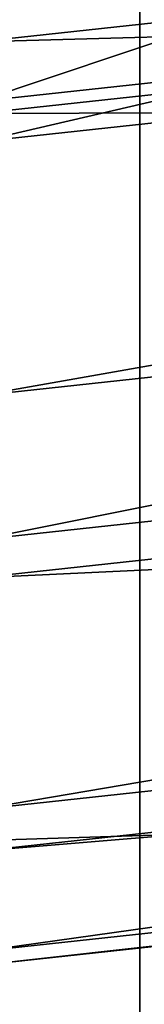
# Model space of a CAD drawing. Header units: millimetres. Extents: x -4.88 to 4.89, y -4.29 to 5.48.
# Tile 160 of 256: x 0.00363 to 0.0066, y -0.59804 to -0.5745. Entities that reach past the tile are written whole.
import ezdxf

# ---------------------------------------------------------------- set-up
doc = ezdxf.new("R2010")
doc.units = ezdxf.units.MM
doc.layers.get('0').update_dxf_attribs({"true_color": 0x5890e1})

msp = doc.modelspace()

# ---------------------------------------------------------------- meshes
at = {"color": 206, "true_color": 0x6c0888}
mesh = msp.add_polyface(dxfattribs=at)
corners = [(-4.61817455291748, 0.5942677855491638, 63.11192321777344), (-0.3076751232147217, 0.5942677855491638, 63.11192321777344), (-0.3070552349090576, 0.5745411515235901, 63.11192321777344), (-0.3076751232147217, 0.5942676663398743, 63.64631652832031), (-0.3070552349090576, 0.5745410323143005, 63.64631652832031), (-4.492310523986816, 0.3112271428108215, 63.62292098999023), (-4.609048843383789, 0.3038826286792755, 63.11192321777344), (-0.3051979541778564, 0.5548924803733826, 63.11192321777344), (-0.3051979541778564, 0.554892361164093, 63.64631652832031), (-4.46566104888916, 0.02930366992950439, 63.62292098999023), (-4.581707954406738, 0.01464360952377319, 63.11192321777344), (-0.3021106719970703, 0.5353990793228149, 63.11192321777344), (-0.3021106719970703, 0.5353990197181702, 63.64631652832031), (-4.421361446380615, -0.2503901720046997, 63.62292098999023), (-4.536259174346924, -0.2723079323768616, 63.11192321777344), (-0.2978050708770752, 0.5161380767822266, 63.11192321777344), (-0.2978050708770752, 0.5161380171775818, 63.64631652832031), (-4.359587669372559, -0.5267506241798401, 63.62292098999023), (-4.472882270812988, -0.5558395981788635, 63.11192321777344), (-0.2922987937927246, 0.4971854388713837, 63.11192321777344), (-0.2922987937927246, 0.4971853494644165, 63.64631652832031), (-4.280582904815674, -0.7986868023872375, 63.62292098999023), (-0.2856135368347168, 0.4786157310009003, 63.64631652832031), (-0.2856135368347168, 0.4786158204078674, 63.11192321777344), (-0.2777750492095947, 0.4605026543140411, 63.64631652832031), (-0.2777755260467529, 0.4605027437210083, 63.11192321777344), (-0.268815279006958, 0.4429174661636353, 63.64631652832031), (-0.268815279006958, 0.44291752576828, 63.11192321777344), (-0.2587685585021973, 0.4259296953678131, 63.64631652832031), (-0.2587685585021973, 0.4259297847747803, 63.11192321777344), (-0.2476754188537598, 0.4096059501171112, 63.64631652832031), (-0.2476754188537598, 0.4096060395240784, 63.11192321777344), (-0.2355785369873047, 0.394011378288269, 63.64631652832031), (-0.2355785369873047, 0.3940114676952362, 63.11192321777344), (-0.2225267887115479, 0.3792068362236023, 63.64631652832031), (-0.2225267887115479, 0.3792069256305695, 63.11192321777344), (-0.2085716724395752, 0.3652509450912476, 63.64631652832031), (-0.2085716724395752, 0.3652510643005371, 63.11192321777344), (-0.1937670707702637, 0.3521991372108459, 63.64631652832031), (-0.1937670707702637, 0.3521992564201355, 63.11192321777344), (-0.1781723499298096, 0.3401025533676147, 63.64631271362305), (-0.1781723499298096, 0.3401026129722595, 63.11192321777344), (-0.161848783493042, 0.3290092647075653, 63.64631652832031), (-0.161848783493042, 0.3290091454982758, 63.11192321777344), (-0.1448607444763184, 0.3189625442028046, 63.64631652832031), (-0.1448607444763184, 0.318962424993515, 63.11192321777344), (-0.1272754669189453, 0.310002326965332, 63.64631652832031), (-0.1272754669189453, 0.3100021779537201, 63.11192321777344), (-0.1091625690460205, 0.3021639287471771, 63.64631652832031), (-0.1091625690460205, 0.3021638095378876, 63.11192321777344), (-0.09059309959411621, 0.295478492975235, 63.64631652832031), (-0.09059309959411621, 0.2954785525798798, 63.11192321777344), (-0.0716402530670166, 0.2899720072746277, 63.64631652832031), (-0.0716402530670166, 0.2899720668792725, 63.11192321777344), (-0.05237913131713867, 0.2856671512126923, 63.64631652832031), (-0.05237936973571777, 0.285667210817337, 63.11192321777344), (-0.03288602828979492, 0.2825792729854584, 63.64631652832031), (-0.03288602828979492, 0.2825789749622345, 63.11192321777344), (-0.01323723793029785, 0.2807220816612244, 63.64631652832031), (-0.01323723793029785, 0.2807217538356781, 63.11192321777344), (0.006489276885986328, 0.2801022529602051, 63.64631652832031), (0.006489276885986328, 0.2801019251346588, 63.11192321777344)]
mesh.append_faces([[corners[k] for k in face] for face in [(1, 4, 2), (3, 5, 4), (2, 8, 7), (4, 9, 8), (7, 12, 11), (8, 13, 12), (11, 16, 15), (12, 17, 16), (15, 20, 19), (16, 21, 20), (19, 22, 23), (23, 24, 25), (25, 26, 27), (27, 28, 29), (29, 30, 31), (31, 32, 33), (33, 34, 35), (35, 36, 37), (37, 38, 39), (39, 40, 41), (41, 42, 43), (43, 44, 45), (45, 46, 47), (47, 48, 49), (49, 50, 51), (51, 52, 53), (53, 54, 55), (55, 56, 57), (57, 58, 59), (59, 60, 61)]], dxfattribs={"vtx0": -1, "color": 206})
mesh.append_faces([[corners[k] for k in face] for face in [(0, 1, 2), (1, 3, 4), (6, 2, 7), (2, 4, 8), (10, 7, 11), (7, 8, 12), (14, 11, 15), (11, 12, 16), (18, 15, 19), (15, 16, 20), (19, 20, 22), (23, 22, 24), (25, 24, 26), (27, 26, 28), (29, 28, 30), (31, 30, 32), (33, 32, 34), (35, 34, 36), (37, 36, 38), (39, 38, 40), (41, 40, 42), (43, 42, 44), (45, 44, 46), (47, 46, 48), (49, 48, 50), (51, 50, 52), (53, 52, 54), (55, 54, 56), (57, 56, 58), (59, 58, 60)]], dxfattribs={"vtx2": -1, "color": 206})
mesh = msp.add_polyface(dxfattribs=at)
corners = [(0.00648951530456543, -4.030397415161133, 63.11192321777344), (0.006489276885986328, 0.2801019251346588, 63.11192321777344), (0.02621603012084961, 0.2807217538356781, 63.11192321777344), (0.006489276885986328, 0.2801022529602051, 63.64631652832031), (0.02621603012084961, 0.2807220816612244, 63.64631652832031), (0.2895300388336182, -3.90453314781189, 63.62292098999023), (0.2968742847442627, -4.0212721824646, 63.11192321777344), (0.04586458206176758, 0.2825793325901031, 63.11192321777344), (0.04586482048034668, 0.2825796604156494, 63.64631652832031), (0.5714540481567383, -3.877883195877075, 63.62292098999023), (0.5861139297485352, -3.993930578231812, 63.11192321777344), (0.06535840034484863, 0.2856664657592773, 63.11192321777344), (0.06535840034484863, 0.2856667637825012, 63.64631652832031), (0.8511476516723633, -3.833584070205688, 63.62292098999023), (0.8730654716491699, -3.948482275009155, 63.11192321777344), (0.08461928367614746, 0.2899720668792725, 63.11192321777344), (0.08461928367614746, 0.2899720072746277, 63.64631652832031), (1.127508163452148, -3.77181077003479, 63.62292098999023), (1.156597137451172, -3.88510537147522, 63.11192321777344), (0.103571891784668, 0.2954781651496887, 63.11192321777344), (0.1035721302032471, 0.2954782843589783, 63.64631652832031), (0.1221413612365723, 0.3021639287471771, 63.64631652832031), (0.1221413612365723, 0.3021638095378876, 63.11192321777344), (0.1402542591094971, 0.3100021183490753, 63.64631652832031), (0.1402542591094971, 0.3100019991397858, 63.11192321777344), (0.1578400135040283, 0.3189620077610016, 63.64631652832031), (0.1578395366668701, 0.3189618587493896, 63.11192321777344), (0.174828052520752, 0.3290086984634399, 63.64631652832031), (0.174828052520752, 0.3290085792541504, 63.11192321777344), (0.1911506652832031, 0.3401019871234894, 63.64631271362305), (0.1911506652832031, 0.3401018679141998, 63.11192321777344), (0.2067456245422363, 0.352198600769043, 63.64631652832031), (0.2067456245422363, 0.3521984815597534, 63.11192321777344), (0.2215499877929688, 0.3652504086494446, 63.64631652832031), (0.2215499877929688, 0.365250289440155, 63.11192321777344), (0.2355067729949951, 0.3792060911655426, 63.64631652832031), (0.2355062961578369, 0.3792060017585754, 63.11192321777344), (0.248558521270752, 0.3940104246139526, 63.64631652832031), (0.2485580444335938, 0.3940103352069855, 63.11192321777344), (0.2606544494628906, 0.4096050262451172, 63.64631652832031), (0.2606544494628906, 0.4096049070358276, 63.11192321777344), (0.2717475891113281, 0.4259287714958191, 63.64631652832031), (0.2717475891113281, 0.4259286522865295, 63.11192321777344), (0.2817950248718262, 0.4429164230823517, 63.64631652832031), (0.2817947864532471, 0.4429164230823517, 63.11192321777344), (0.290755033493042, 0.4605017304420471, 63.64631652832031), (0.290755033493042, 0.4605016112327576, 63.11192321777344), (0.298593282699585, 0.4786148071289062, 63.64631652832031), (0.298593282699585, 0.4786147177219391, 63.11192321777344), (0.3052785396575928, 0.4971842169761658, 63.64631652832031), (0.3052785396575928, 0.4971841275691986, 63.11192321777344), (0.3107848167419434, 0.5161370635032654, 63.64631652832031), (0.3107848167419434, 0.5161369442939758, 63.11192321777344), (0.3150908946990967, 0.535398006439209, 63.64631652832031), (0.3150908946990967, 0.5353979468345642, 63.11192321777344), (0.3181779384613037, 0.5548912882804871, 63.64631652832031), (0.3181779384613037, 0.5548911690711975, 63.11192321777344), (0.3200352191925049, 0.5745400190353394, 63.64631652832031), (0.3200352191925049, 0.5745398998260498, 63.11192321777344), (0.3206551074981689, 0.5942666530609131, 63.64631652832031), (0.3206551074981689, 0.5942665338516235, 63.11192321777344)]
mesh.append_faces([[corners[k] for k in face] for face in [(1, 4, 2), (3, 5, 4), (2, 8, 7), (4, 9, 8), (7, 12, 11), (8, 13, 12), (11, 16, 15), (12, 17, 16), (15, 20, 19), (19, 21, 22), (22, 23, 24), (24, 25, 26), (26, 27, 28), (28, 29, 30), (30, 31, 32), (32, 33, 34), (34, 35, 36), (36, 37, 38), (38, 39, 40), (40, 41, 42), (42, 43, 44), (44, 45, 46), (46, 47, 48), (48, 49, 50), (50, 51, 52), (52, 53, 54), (54, 55, 56), (56, 57, 58), (58, 59, 60)]], dxfattribs={"vtx0": -1, "color": 206})
mesh.append_faces([[corners[k] for k in face] for face in [(0, 1, 2), (1, 3, 4), (6, 2, 7), (2, 4, 8), (10, 7, 11), (7, 8, 12), (14, 11, 15), (11, 12, 16), (18, 15, 19), (15, 16, 20), (19, 20, 21), (22, 21, 23), (24, 23, 25), (26, 25, 27), (28, 27, 29), (30, 29, 31), (32, 31, 33), (34, 33, 35), (36, 35, 37), (38, 37, 39), (40, 39, 41), (42, 41, 43), (44, 43, 45), (46, 45, 47), (48, 47, 49), (50, 49, 51), (52, 51, 53), (54, 53, 55), (56, 55, 57), (58, 57, 59)]], dxfattribs={"vtx2": -1, "color": 206})
mesh = msp.add_polyface(dxfattribs=at)
corners = [(-4.391827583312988, -0.8348321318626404, 63.11192321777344), (-0.2922987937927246, 0.4971854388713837, 63.11192321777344), (-0.2856135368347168, 0.4786158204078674, 63.11192321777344), (-0.2922987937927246, 0.4971853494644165, 63.64631652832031), (-4.184659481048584, -1.065125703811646, 63.62292098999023), (-0.2856135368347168, 0.4786157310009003, 63.64631652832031), (-4.29341459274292, -1.108184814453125, 63.11192321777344), (-0.2777755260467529, 0.4605027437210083, 63.11192321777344), (-4.072195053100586, -1.325015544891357, 63.62292098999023), (-0.2777750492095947, 0.4605026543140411, 63.64631652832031), (-4.178031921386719, -1.374818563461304, 63.11192321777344), (-0.268815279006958, 0.44291752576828, 63.11192321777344), (-3.943633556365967, -1.577331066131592, 63.62292098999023), (-0.268815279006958, 0.4429174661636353, 63.64631652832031), (-4.046134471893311, -1.633681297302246, 63.11192321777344), (-0.2587685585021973, 0.4259297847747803, 63.11192321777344), (-3.799483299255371, -1.821076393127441, 63.62292098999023), (-0.2587685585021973, 0.4259296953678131, 63.64631652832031), (-3.89824366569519, -1.883751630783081, 63.11192321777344), (-0.2476754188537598, 0.4096060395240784, 63.11192321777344), (-3.640312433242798, -2.055289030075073, 63.62292098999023), (-0.2476754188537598, 0.4096059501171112, 63.64631652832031), (-3.734942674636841, -2.124041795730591, 63.11192321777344), (-0.2355785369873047, 0.3940114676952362, 63.11192321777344), (-3.46674919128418, -2.279045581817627, 63.62292098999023), (-0.2355785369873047, 0.394011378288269, 63.64631652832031), (-3.556875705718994, -2.353604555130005, 63.11192321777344), (-0.2225267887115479, 0.3792069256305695, 63.11192321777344), (-3.279478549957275, -2.491462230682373, 63.62292098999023), (-0.2225267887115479, 0.3792068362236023, 63.64631652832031), (-3.364745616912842, -2.571532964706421, 63.11192321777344), (-0.2085716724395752, 0.3652510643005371, 63.11192321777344), (-3.079240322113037, -2.69170069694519, 63.62292098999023), (-0.2085716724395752, 0.3652509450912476, 63.64631652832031), (-3.159311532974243, -2.776967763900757, 63.11192321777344), (-0.1937670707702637, 0.3521992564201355, 63.11192321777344), (-2.866823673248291, -2.878971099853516, 63.62292098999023), (-0.1937670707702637, 0.3521991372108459, 63.64631652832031), (-2.941382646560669, -2.969097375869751, 63.11192321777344), (-0.1781723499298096, 0.3401026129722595, 63.11192321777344), (-2.643067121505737, -3.052534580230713, 63.62292098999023), (-0.1781723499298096, 0.3401025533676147, 63.64631271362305), (-2.711820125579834, -3.147164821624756, 63.11192321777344), (-0.161848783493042, 0.3290091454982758, 63.11192321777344), (-2.471529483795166, -3.310465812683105, 63.11192321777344), (-2.408854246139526, -3.211705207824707, 63.62292098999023), (-0.161848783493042, 0.3290092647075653, 63.64631652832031), (-0.1448607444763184, 0.318962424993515, 63.11192321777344), (-2.22145938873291, -3.458357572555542, 63.11192321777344), (-2.165109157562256, -3.355855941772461, 63.62292098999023), (-0.1448607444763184, 0.3189625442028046, 63.64631652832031), (-0.1272754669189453, 0.3100021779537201, 63.11192321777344), (-1.962596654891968, -3.590254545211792, 63.11192321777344), (-1.912793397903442, -3.484417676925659, 63.62292098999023), (-0.1272754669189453, 0.310002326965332, 63.64631652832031), (-0.1091625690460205, 0.3021638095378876, 63.11192321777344), (-1.695963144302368, -3.705637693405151, 63.11192321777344), (-1.652904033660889, -3.596882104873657, 63.62292098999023), (-0.1091625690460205, 0.3021639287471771, 63.64631652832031), (-0.09059309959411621, 0.2954785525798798, 63.11192321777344), (-1.422610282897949, -3.804050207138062, 63.11192321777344), (-1.386464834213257, -3.692805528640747, 63.62292098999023), (-0.09059309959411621, 0.295478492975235, 63.64631652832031), (-0.0716402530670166, 0.2899720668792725, 63.11192321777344), (-1.143618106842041, -3.88510537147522, 63.11192321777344), (-1.114529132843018, -3.771810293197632, 63.62292098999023), (-0.0716402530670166, 0.2899720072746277, 63.64631652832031), (-0.05237936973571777, 0.285667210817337, 63.11192321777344), (-0.8600859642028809, -3.948482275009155, 63.11192321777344), (-0.8381679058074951, -3.833584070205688, 63.62292098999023), (-0.05237913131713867, 0.2856671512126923, 63.64631652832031), (-0.03288602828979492, 0.2825789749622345, 63.11192321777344), (-0.573134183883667, -3.99393105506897, 63.11192321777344), (-0.558474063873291, -3.877884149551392, 63.62292098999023), (-0.03288602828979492, 0.2825792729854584, 63.64631652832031), (-0.01323723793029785, 0.2807217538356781, 63.11192321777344), (-0.2765510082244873, -3.90453314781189, 63.62292098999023), (-0.01323723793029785, 0.2807220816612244, 63.64631652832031), (-0.28389573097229, -4.0212721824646, 63.11192321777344), (0.006489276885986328, 0.2801019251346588, 63.11192321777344), (0.00648951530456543, -3.913428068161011, 63.62292098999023), (0.006489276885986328, 0.2801022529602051, 63.64631652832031)]
mesh.append_faces([[corners[k] for k in face] for face in [(3, 4, 5), (5, 8, 9), (9, 12, 13), (13, 16, 17), (17, 20, 21), (21, 24, 25), (25, 28, 29), (29, 32, 33), (33, 36, 37), (37, 40, 41), (42, 43, 44), (41, 45, 46), (44, 47, 48), (46, 49, 50), (48, 51, 52), (50, 53, 54), (52, 55, 56), (54, 57, 58), (56, 59, 60), (58, 61, 62), (60, 63, 64), (62, 65, 66), (64, 67, 68), (66, 69, 70), (68, 71, 72), (70, 73, 74), (74, 76, 77), (77, 80, 81)]], dxfattribs={"vtx0": -1, "color": 206})
mesh.append_faces([[corners[k] for k in face] for face in [(0, 1, 2), (6, 2, 7), (10, 7, 11), (14, 11, 15), (18, 15, 19), (22, 19, 23), (26, 23, 27), (30, 27, 31), (34, 31, 35), (38, 35, 39), (37, 36, 40), (42, 39, 43), (41, 40, 45), (44, 43, 47), (46, 45, 49), (48, 47, 51), (50, 49, 53), (52, 51, 55), (54, 53, 57), (56, 55, 59), (58, 57, 61), (60, 59, 63), (62, 61, 65), (64, 63, 67), (66, 65, 69), (68, 67, 71), (70, 69, 73), (72, 71, 75), (74, 73, 76), (78, 75, 79), (77, 76, 80)]], dxfattribs={"vtx2": -1, "color": 206})
mesh = msp.add_polyface(dxfattribs=at)
corners = [(0.00648951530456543, -4.030397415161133, 63.11192321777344), (0.02621603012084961, 0.2807217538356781, 63.11192321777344), (0.2968742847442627, -4.0212721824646, 63.11192321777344), (0.006489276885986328, 0.2801022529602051, 63.64631652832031), (0.00648951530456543, -3.913428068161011, 63.62292098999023), (0.2895300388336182, -3.90453314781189, 63.62292098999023), (0.04586458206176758, 0.2825793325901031, 63.11192321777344), (0.5861139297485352, -3.993930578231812, 63.11192321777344), (0.02621603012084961, 0.2807220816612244, 63.64631652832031), (0.5714540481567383, -3.877883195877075, 63.62292098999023), (0.06535840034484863, 0.2856664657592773, 63.11192321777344), (0.8730654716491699, -3.948482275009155, 63.11192321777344), (0.04586482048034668, 0.2825796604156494, 63.64631652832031), (0.8511476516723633, -3.833584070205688, 63.62292098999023), (0.08461928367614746, 0.2899720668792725, 63.11192321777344), (1.156597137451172, -3.88510537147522, 63.11192321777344), (0.06535840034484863, 0.2856667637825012, 63.64631652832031), (1.127508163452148, -3.77181077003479, 63.62292098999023), (0.103571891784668, 0.2954781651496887, 63.11192321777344), (1.435590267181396, -3.804050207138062, 63.11192321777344), (0.08461928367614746, 0.2899720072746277, 63.64631652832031), (1.399445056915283, -3.692806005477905, 63.62292098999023), (0.1221413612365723, 0.3021638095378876, 63.11192321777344), (1.708942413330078, -3.705637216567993, 63.11192321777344), (0.1035721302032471, 0.2954782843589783, 63.64631652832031), (1.66588306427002, -3.596881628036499, 63.62292098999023), (0.1402542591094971, 0.3100019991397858, 63.11192321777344), (1.975575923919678, -3.590254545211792, 63.11192321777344), (0.1221413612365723, 0.3021639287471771, 63.64631652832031), (1.925773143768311, -3.484417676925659, 63.62292098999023), (0.1578395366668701, 0.3189618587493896, 63.11192321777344), (2.234439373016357, -3.458357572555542, 63.11192321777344), (0.1402542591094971, 0.3100021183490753, 63.64631652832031), (2.178088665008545, -3.355855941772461, 63.62292098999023), (0.174828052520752, 0.3290085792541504, 63.11192321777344), (2.484509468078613, -3.310466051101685, 63.11192321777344), (0.1578400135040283, 0.3189620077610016, 63.64631652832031), (2.421834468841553, -3.211705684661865, 63.62292098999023), (2.513118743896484, -3.355547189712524, 63.11565399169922), (2.746199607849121, -3.176621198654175, 63.11360168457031), (2.756182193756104, -3.190360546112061, 63.11565399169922), (2.504018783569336, -3.34120774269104, 63.11360168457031), (2.73574161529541, -3.162226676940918, 63.11235046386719), (2.494484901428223, -3.326184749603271, 63.11235046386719), (2.724798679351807, -3.147165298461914, 63.11192321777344), (0.1911506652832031, 0.3401018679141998, 63.11192321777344), (0.174828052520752, 0.3290086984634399, 63.64631652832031), (2.656045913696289, -3.052535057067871, 63.62292098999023), (2.497044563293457, -3.330218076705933, 63.97383117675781), (2.73854923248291, -3.166091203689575, 63.97383117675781), (2.711048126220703, -3.128239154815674, 65.01727294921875), (2.836936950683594, -3.301510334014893, 63.18302154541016), (2.831644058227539, -3.294225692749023, 63.17399978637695), (3.070231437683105, -3.109158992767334, 63.17399978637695), (2.825966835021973, -3.28641152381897, 63.16547393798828), (3.064074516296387, -3.1017165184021, 63.16547393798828), (2.81989574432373, -3.278055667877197, 63.15747451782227), (3.057491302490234, -3.093758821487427, 63.15747451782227), (2.813424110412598, -3.269147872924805, 63.15002822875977), (3.050471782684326, -3.085274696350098, 63.15002822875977), (2.806541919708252, -3.259675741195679, 63.14316177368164), (3.043009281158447, -3.076253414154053, 63.14316177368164), (2.79924201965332, -3.249628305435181, 63.13690185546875), (3.035092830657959, -3.066684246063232, 63.13690185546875), (2.791515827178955, -3.238993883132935, 63.13127517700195), (3.026714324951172, -3.05655574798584, 63.13127517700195), (2.783355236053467, -3.227761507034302, 63.12630844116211), (3.017863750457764, -3.045857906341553, 63.12630844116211), (2.77475118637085, -3.215919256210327, 63.12203216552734), (3.008533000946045, -3.034579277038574, 63.12203216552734), (2.765696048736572, -3.203456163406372, 63.11847305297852), (2.998713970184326, -3.022709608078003, 63.11847305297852), (2.988395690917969, -3.010237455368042, 63.11565399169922), (2.977570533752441, -2.997151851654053, 63.11360168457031), (2.96622896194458, -2.983442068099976, 63.11235046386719), (2.954361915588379, -2.969097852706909, 63.11192321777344), (0.2067456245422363, 0.3521984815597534, 63.11192321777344), (0.1911506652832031, 0.3401019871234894, 63.64631271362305), (2.87980318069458, -2.878971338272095, 63.62292098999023), (2.969274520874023, -2.987123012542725, 63.97383117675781), (2.939451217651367, -2.951071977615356, 65.01727294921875), (2.876054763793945, -3.355351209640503, 65.22996520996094), (3.118392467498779, -3.167375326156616, 65.22996520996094), (0.2215499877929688, 0.365250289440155, 63.11192321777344), (3.172290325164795, -2.776968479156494, 63.11192321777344), (0.2067456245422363, 0.352198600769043, 63.64631652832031), (3.092219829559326, -2.691701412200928, 63.62292098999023), (0.2355062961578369, 0.3792060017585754, 63.11192321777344), (3.377725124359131, -2.571533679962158, 63.11192321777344), (0.2215499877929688, 0.3652504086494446, 63.64631652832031), (3.292458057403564, -2.491462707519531, 63.62292098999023), (0.2485580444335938, 0.3940103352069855, 63.11192321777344), (3.569855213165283, -2.353605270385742, 63.11192321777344), (0.2355067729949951, 0.3792060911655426, 63.64631652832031), (3.479729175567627, -2.279045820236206, 63.62292098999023), (0.2606544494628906, 0.4096049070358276, 63.11192321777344), (3.747922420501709, -2.124042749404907, 63.11192321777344)]
mesh.append_faces([[corners[k] for k in face] for face in [(0, 1, 2), (2, 6, 7), (7, 10, 11), (11, 14, 15), (15, 18, 19), (19, 22, 23), (23, 26, 27), (27, 30, 31), (31, 34, 35), (38, 39, 40), (41, 42, 39), (43, 44, 42), (35, 45, 44), (37, 49, 47), (48, 50, 49), (70, 72, 71), (40, 73, 72), (39, 74, 73), (42, 75, 74), (44, 76, 75), (47, 79, 78), (49, 80, 79), (50, 82, 80), (75, 83, 84), (84, 87, 88), (88, 91, 92), (92, 95, 96)]], dxfattribs={"vtx0": -1, "color": 206})
mesh.append_faces([[corners[k] for k in face] for face in [(3, 4, 5), (8, 5, 9), (12, 9, 13), (16, 13, 17), (20, 17, 21), (24, 21, 25), (28, 25, 29), (32, 29, 33), (36, 33, 37), (46, 37, 47), (37, 48, 49), (51, 52, 53), (52, 54, 55), (54, 56, 57), (56, 58, 59), (58, 60, 61), (60, 62, 63), (62, 64, 65), (64, 66, 67), (66, 68, 69), (68, 70, 71), (70, 40, 72), (40, 39, 73), (39, 42, 74), (42, 44, 75), (77, 47, 78), (47, 49, 79), (49, 50, 80), (50, 81, 82), (85, 78, 86), (89, 86, 90), (93, 90, 94)]], dxfattribs={"vtx2": -1, "color": 206})
mesh = msp.add_polyface(dxfattribs=at)
corners = [(-1.183853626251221, -4.041811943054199, 63.15747451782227), (-0.8883390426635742, -4.096590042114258, 63.15002822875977), (-0.89040207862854, -4.107405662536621, 63.15747451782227), (-1.18111515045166, -4.031147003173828, 63.15002822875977), (-0.8861451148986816, -4.085089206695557, 63.14316177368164), (-1.178203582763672, -4.019806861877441, 63.14316177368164), (-0.8838181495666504, -4.072889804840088, 63.13690185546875), (-1.175114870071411, -4.007777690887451, 63.13690185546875), (-0.881354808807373, -4.059978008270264, 63.13127517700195), (-1.17184591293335, -3.99504542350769, 63.13127517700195), (-0.8787531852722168, -4.046339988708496, 63.12630844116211), (-1.168393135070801, -3.981597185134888, 63.12630844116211), (-0.8760104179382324, -4.031961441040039, 63.12203216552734), (-1.164752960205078, -3.967419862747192, 63.12203216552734), (-0.8731238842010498, -4.016829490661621, 63.11847305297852), (-1.160921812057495, -3.952498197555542, 63.11847305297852), (-0.8700907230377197, -4.00092887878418, 63.11565399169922), (-1.156896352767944, -3.936820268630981, 63.11565399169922), (-0.8669083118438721, -3.984246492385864, 63.11360168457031), (-1.15267276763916, -3.920370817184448, 63.11360168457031), (-0.8635745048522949, -3.966768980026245, 63.11235046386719), (-1.148247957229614, -3.903136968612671, 63.11235046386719), (-0.8600859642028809, -3.948482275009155, 63.11192321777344), (-1.114529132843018, -3.771810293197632, 63.62292098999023), (-0.8644692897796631, -3.971461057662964, 63.97383117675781), (-0.8381679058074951, -3.833584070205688, 63.62292098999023), (-1.149435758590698, -3.907763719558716, 63.97383117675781), (-0.8557019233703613, -3.925502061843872, 65.01727294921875), (-1.137799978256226, -3.862445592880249, 65.01727294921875), (-0.9083049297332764, -4.201255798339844, 65.22996520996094), (-0.5873603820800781, -4.106542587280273, 63.13127517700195), (-0.5856201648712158, -4.092767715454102, 63.12630844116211), (-0.5837855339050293, -4.078245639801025, 63.12203216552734), (-0.5818548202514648, -4.062962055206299, 63.11847305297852), (-0.5798261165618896, -4.046902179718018, 63.11565399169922), (-0.5776975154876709, -4.030053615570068, 63.11360168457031), (-0.575467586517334, -4.012401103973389, 63.11235046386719), (-0.573134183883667, -3.99393105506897, 63.11192321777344), (-0.576066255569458, -4.017139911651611, 63.97383117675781), (-0.558474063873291, -3.877884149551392, 63.62292098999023), (-0.5702018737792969, -3.970721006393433, 65.01727294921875), (-0.6053860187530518, -4.249233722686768, 65.22996520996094), (-0.2882645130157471, -4.090713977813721, 63.11847305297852), (-0.287247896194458, -4.074559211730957, 63.11565399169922), (-0.2861816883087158, -4.057609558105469, 63.11360168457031), (-0.2850644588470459, -4.039852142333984, 63.11235046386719), (-0.28389573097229, -4.0212721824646, 63.11192321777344), (-0.01323723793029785, 0.2807217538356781, 63.11192321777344), (-0.2853641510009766, -4.044619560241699, 63.97383117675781), (-0.2765510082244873, -3.90453314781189, 63.62292098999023), (-0.282426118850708, -3.997923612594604, 65.01727294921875), (-0.3000528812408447, -4.278096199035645, 65.22996520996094), (0.00648951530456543, -4.083790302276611, 63.11565399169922), (0.00648951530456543, -4.066807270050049, 63.11360168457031), (0.00648951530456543, -4.049014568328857, 63.11235046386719), (0.00648951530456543, -4.030397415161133, 63.11192321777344), (0.006489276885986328, 0.2801019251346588, 63.11192321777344), (0.00648951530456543, -4.053791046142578, 63.97383117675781), (0.00648951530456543, -3.913428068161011, 63.62292098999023), (0.006489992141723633, -4.007003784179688, 65.01727294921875)]
mesh.append_faces([[corners[k] for k in face] for face in [(0, 1, 2), (3, 4, 1), (5, 6, 4), (7, 8, 6), (9, 10, 8), (11, 12, 10), (13, 14, 12), (15, 16, 14), (17, 18, 16), (19, 20, 18), (21, 22, 20), (23, 24, 25), (26, 27, 24), (28, 29, 27), (10, 32, 31), (12, 33, 32), (14, 34, 33), (16, 35, 34), (18, 36, 35), (20, 37, 36), (25, 38, 39), (24, 40, 38), (27, 41, 40), (33, 43, 42), (34, 44, 43), (35, 45, 44), (36, 46, 45), (37, 47, 46), (39, 48, 49), (38, 50, 48), (40, 51, 50), (43, 53, 52), (44, 54, 53), (45, 55, 54), (46, 56, 55), (49, 57, 58), (48, 59, 57)]], dxfattribs={"vtx0": -1, "color": 206})
mesh.append_faces([[corners[k] for k in face] for face in [(6, 8, 30), (8, 10, 31), (10, 12, 32), (12, 14, 33), (14, 16, 34), (16, 18, 35), (18, 20, 36), (20, 22, 37), (25, 24, 38), (24, 27, 40), (32, 33, 42), (33, 34, 43), (34, 35, 44), (35, 36, 45), (36, 37, 46), (39, 38, 48), (38, 40, 50), (42, 43, 52), (43, 44, 53), (44, 45, 54), (45, 46, 55), (49, 48, 57), (48, 50, 59)]], dxfattribs={"vtx2": -1, "color": 206})
mesh = msp.add_polyface(dxfattribs=at)
corners = [(0.05041313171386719, -0.0129440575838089, -8.298449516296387), (0.7102479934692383, -0.23077392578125, -8.280877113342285), (0.04950094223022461, -0.0160839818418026, -8.298449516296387), (0.7286782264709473, -0.236762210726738, -7.897031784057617), (0.04950094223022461, -0.01608395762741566, -7.897032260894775), (0.0483933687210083, -0.01916040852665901, -7.897032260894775), (0.6943563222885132, -0.2749152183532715, -8.280877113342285), (0.0483933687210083, -0.01916043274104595, -8.298449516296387), (0.7123739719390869, -0.2820489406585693, -7.897031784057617), (0.04709482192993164, -0.02216123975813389, -7.897032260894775), (0.6757241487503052, -0.3179717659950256, -8.280877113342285), (0.04709476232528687, -0.02216126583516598, -8.298449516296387), (0.6932584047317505, -0.3262227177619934, -7.897031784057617), (0.04561036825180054, -0.02507463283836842, -7.897032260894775), (0.6544250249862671, -0.3597733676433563, -8.280877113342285), (0.04561036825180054, -0.02507464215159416, -8.298449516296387), (0.671406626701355, -0.369109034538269, -7.897031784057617), (0.04394596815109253, -0.02788903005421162, -7.897032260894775), (0.6305434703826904, -0.4001550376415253, -8.280877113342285), (0.04394590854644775, -0.02788905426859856, -8.298449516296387), (0.6469053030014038, -0.410538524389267, -7.897031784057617), (0.04210799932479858, -0.0305933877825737, -7.897032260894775), (0.6041730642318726, -0.4389578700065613, -8.280877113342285), (0.04210793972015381, -0.03059341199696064, -8.298449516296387), (0.6198505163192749, -0.450348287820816, -7.897031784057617), (0.04010403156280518, -0.03317699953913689, -7.897032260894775), (0.5754187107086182, -0.4760279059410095, -8.280877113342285), (0.0401039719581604, -0.03317702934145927, -8.298449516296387), (0.5903500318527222, -0.4883802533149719, -7.897031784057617), (0.03794169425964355, -0.03562969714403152, -7.897032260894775), (0.5443930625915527, -0.5112194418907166, -8.280877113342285), (0.03794163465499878, -0.03562972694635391, -8.298449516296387), (0.5585194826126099, -0.5244849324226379, -7.897031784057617), (0.03562963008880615, -0.03794179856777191, -7.897032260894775), (0.5112191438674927, -0.5443934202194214, -8.280877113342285), (0.03562963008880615, -0.037941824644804, -8.298449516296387), (0.5244847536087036, -0.558519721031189, -7.897031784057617), (0.0331769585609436, -0.04010411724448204, -7.897032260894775), (0.4760276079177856, -0.5754188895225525, -8.280877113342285), (0.0331769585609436, -0.04010414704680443, -8.298449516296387), (0.488379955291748, -0.5903502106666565, -7.897031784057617), (0.03059333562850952, -0.04210815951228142, -7.897032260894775), (0.438957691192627, -0.6041731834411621, -8.280877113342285), (0.03059333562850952, -0.04210818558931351, -8.298449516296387), (0.4503481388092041, -0.6198508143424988, -7.897031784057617), (0.02788901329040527, -0.0439460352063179, -7.897032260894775), (0.4105384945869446, -0.6469054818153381, -7.897031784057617), (0.4001548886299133, -0.6305436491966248, -8.280876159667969), (0.02788901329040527, -0.04394606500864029, -8.298449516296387), (0.02507460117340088, -0.04561049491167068, -7.897032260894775), (0.3691088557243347, -0.6714068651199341, -7.897031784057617), (0.3597731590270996, -0.6544253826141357, -8.280876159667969), (0.02507460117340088, -0.04561052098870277, -8.298449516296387), (0.02216118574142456, -0.04709498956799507, -7.897032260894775), (0.3262224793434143, -0.6932585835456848, -7.897031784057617), (0.3179715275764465, -0.6757243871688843, -8.280876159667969), (0.02216118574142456, -0.04709501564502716, -8.298449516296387), (0.01916038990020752, -0.04839355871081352, -7.897032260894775), (0.2820486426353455, -0.7123743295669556, -7.897031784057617), (0.2749149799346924, -0.6943565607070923, -8.280876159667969), (0.01916033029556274, -0.04839358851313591, -8.298449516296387), (0.01608389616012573, -0.04950115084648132, -7.897032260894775), (0.2367621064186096, -0.7286784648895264, -7.897031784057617), (0.2307737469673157, -0.7102483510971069, -8.280876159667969), (0.01608389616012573, -0.04950117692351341, -8.298449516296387), (0.01294398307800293, -0.05041342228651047, -7.897032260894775), (0.1905408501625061, -0.7421069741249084, -7.897031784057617), (0.1857215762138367, -0.7233372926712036, -8.280876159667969), (0.01294398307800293, -0.05041341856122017, -8.298449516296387), (0.009752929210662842, -0.05112667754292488, -7.897032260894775), (0.1435671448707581, -0.7526068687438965, -7.897031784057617), (0.1399359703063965, -0.7335715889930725, -8.280876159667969), (0.009752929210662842, -0.05112673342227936, -8.298449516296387), (0.006523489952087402, -0.05163812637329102, -7.897032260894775), (0.09602731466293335, -0.7601364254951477, -7.897031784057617), (0.09359854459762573, -0.7409106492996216, -8.280876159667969), (0.006523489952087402, -0.05163818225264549, -8.298449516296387), (0.003268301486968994, -0.05194587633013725, -7.897032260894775), (0.04689204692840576, -0.7453257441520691, -8.280876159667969), (0.003268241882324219, -0.05194593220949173, -8.298449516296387), (0.04810881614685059, -0.764665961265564, -7.897031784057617), (1.192092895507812e-07, -0.05204856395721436, -7.897032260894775), (5.960464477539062e-08, -0.7467994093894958, -8.280876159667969), (5.960464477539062e-08, -0.05204861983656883, -8.298449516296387)]
mesh.append_faces([[corners[k] for k in face] for face in [(0, 1, 2), (2, 6, 7), (7, 10, 11), (11, 14, 15), (15, 18, 19), (19, 22, 23), (23, 26, 27), (27, 30, 31), (31, 34, 35), (35, 38, 39), (39, 42, 43), (44, 45, 46), (43, 47, 48), (46, 49, 50), (48, 51, 52), (50, 53, 54), (52, 55, 56), (54, 57, 58), (56, 59, 60), (58, 61, 62), (60, 63, 64), (62, 65, 66), (64, 67, 68), (66, 69, 70), (68, 71, 72), (70, 73, 74), (72, 75, 76), (76, 78, 79), (79, 82, 83)]], dxfattribs={"vtx0": -1, "color": 206})
mesh.append_faces([[corners[k] for k in face] for face in [(3, 4, 5), (8, 5, 9), (12, 9, 13), (16, 13, 17), (20, 17, 21), (24, 21, 25), (28, 25, 29), (32, 29, 33), (36, 33, 37), (40, 37, 41), (44, 41, 45), (43, 42, 47), (46, 45, 49), (48, 47, 51), (50, 49, 53), (52, 51, 55), (54, 53, 57), (56, 55, 59), (58, 57, 61), (60, 59, 63), (62, 61, 65), (64, 63, 67), (66, 65, 69), (68, 67, 71), (70, 69, 73), (72, 71, 75), (74, 73, 77), (76, 75, 78), (80, 77, 81), (79, 78, 82)]], dxfattribs={"vtx2": -1, "color": 206})
mesh = msp.add_polyface(dxfattribs=at)
corners = [(0.1972067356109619, -0.7680689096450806, -7.931249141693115), (0.1482478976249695, -0.7771441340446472, -7.925655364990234), (0.1485897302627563, -0.7789360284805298, -7.931249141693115), (0.1967530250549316, -0.7663020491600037, -7.925655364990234), (0.1478844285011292, -0.7752388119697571, -7.920496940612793), (0.1962707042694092, -0.7644232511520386, -7.920496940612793), (0.1474988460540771, -0.7732177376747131, -7.915794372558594), (0.1957589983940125, -0.7624303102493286, -7.915794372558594), (0.1470908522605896, -0.7710785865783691, -7.911568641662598), (0.1952173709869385, -0.7603210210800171, -7.911568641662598), (0.146659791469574, -0.7688190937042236, -7.907838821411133), (0.1946454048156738, -0.7580930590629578, -7.907838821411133), (0.1462053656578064, -0.7664370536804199, -7.904626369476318), (0.1940422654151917, -0.7557442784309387, -7.904626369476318), (0.1457272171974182, -0.7639299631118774, -7.901950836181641), (0.1934075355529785, -0.7532721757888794, -7.901950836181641), (0.1452246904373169, -0.7612957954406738, -7.899833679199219), (0.1927406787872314, -0.7506747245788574, -7.899833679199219), (0.1446974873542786, -0.7585320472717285, -7.898294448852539), (0.1920409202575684, -0.7479495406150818, -7.898294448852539), (0.144145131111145, -0.75563645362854, -7.897353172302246), (0.1913078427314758, -0.7450944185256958, -7.897353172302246), (0.1435671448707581, -0.7526068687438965, -7.897031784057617), (0.1857215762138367, -0.7233372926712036, -8.280876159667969), (0.1442933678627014, -0.7564139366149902, -8.544468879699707), (0.1399359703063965, -0.7335715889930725, -8.280876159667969), (0.1915046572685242, -0.7458609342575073, -8.544468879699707), (0.1428408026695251, -0.7487998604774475, -10.83539867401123), (0.1895768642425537, -0.7383531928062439, -10.83539867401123), (0.151555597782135, -0.7944846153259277, -10.99516296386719), (0.09838420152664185, -0.7787929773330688, -7.911568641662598), (0.09809589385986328, -0.7765108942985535, -7.907838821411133), (0.09779196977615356, -0.7741049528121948, -7.904626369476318), (0.09747207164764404, -0.7715728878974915, -7.901950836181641), (0.09713596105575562, -0.7689122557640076, -7.899833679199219), (0.0967833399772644, -0.7661208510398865, -7.898294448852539), (0.09641391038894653, -0.7631963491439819, -7.897353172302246), (0.09602731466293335, -0.7601364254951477, -7.897031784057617), (0.09651303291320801, -0.7639815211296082, -8.544468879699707), (0.09359854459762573, -0.7409106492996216, -8.280876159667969), (0.09554147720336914, -0.7562913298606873, -10.83539867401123), (0.1013704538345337, -0.8024331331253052, -10.99516296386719), (0.04883259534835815, -0.7761706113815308, -7.901950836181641), (0.04866421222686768, -0.7734941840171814, -7.899833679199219), (0.04848754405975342, -0.770686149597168, -7.898294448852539), (0.04830247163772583, -0.767744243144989, -7.897353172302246), (0.04810881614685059, -0.764665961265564, -7.897031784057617), (0.003268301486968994, -0.05194587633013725, -7.897032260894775), (0.04835218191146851, -0.7685340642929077, -8.544468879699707), (0.04689204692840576, -0.7453257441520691, -8.280876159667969), (0.04786539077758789, -0.7607980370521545, -10.83539867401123), (0.05078566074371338, -0.8072147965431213, -10.99516296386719), (1.192092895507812e-07, -0.7750235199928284, -7.899833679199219), (1.192092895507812e-07, -0.7722099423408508, -7.898294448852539), (1.192092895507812e-07, -0.7692621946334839, -7.897353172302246), (1.192092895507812e-07, -0.7661779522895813, -7.897031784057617), (1.192092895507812e-07, -0.05204856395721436, -7.897032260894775), (5.960464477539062e-08, -0.7700536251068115, -8.544468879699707), (5.960464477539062e-08, -0.7467994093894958, -8.280876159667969), (0, -0.7623022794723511, -10.83539867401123)]
mesh.append_faces([[corners[k] for k in face] for face in [(0, 1, 2), (3, 4, 1), (5, 6, 4), (7, 8, 6), (9, 10, 8), (11, 12, 10), (13, 14, 12), (15, 16, 14), (17, 18, 16), (19, 20, 18), (21, 22, 20), (23, 24, 25), (26, 27, 24), (28, 29, 27), (10, 32, 31), (12, 33, 32), (14, 34, 33), (16, 35, 34), (18, 36, 35), (20, 37, 36), (25, 38, 39), (24, 40, 38), (27, 41, 40), (33, 43, 42), (34, 44, 43), (35, 45, 44), (36, 46, 45), (37, 47, 46), (39, 48, 49), (38, 50, 48), (40, 51, 50), (43, 53, 52), (44, 54, 53), (45, 55, 54), (46, 56, 55), (49, 57, 58), (48, 59, 57)]], dxfattribs={"vtx0": -1, "color": 206})
mesh.append_faces([[corners[k] for k in face] for face in [(6, 8, 30), (8, 10, 31), (10, 12, 32), (12, 14, 33), (14, 16, 34), (16, 18, 35), (18, 20, 36), (20, 22, 37), (25, 24, 38), (24, 27, 40), (32, 33, 42), (33, 34, 43), (34, 35, 44), (35, 36, 45), (36, 37, 46), (39, 38, 48), (38, 40, 50), (42, 43, 52), (43, 44, 53), (44, 45, 54), (45, 46, 55), (49, 48, 57), (48, 50, 59)]], dxfattribs={"vtx2": -1, "color": 206})
at = {"color": 213, "true_color": 0xc458e1}
mesh = msp.add_polyface(dxfattribs=at)
corners = [(0.2187423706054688, -0.5524775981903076, -9.400459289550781), (0.1784298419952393, -0.4506598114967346, -9.391846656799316), (0.1497805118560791, -0.4609742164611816, -9.391846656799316), (0.1836203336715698, -0.5651223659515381, -9.400459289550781), (0.1588457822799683, -0.401196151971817, -9.753114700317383), (0.1943013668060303, -0.4907464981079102, -9.78031063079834), (0.1631036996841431, -0.5019784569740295, -9.78031063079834), (0.1928372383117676, -0.5934886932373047, -9.807680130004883), (0.2168004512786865, -0.6672401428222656, -9.410802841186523), (0.1477737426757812, -0.575536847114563, -9.400459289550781), (0.1205402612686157, -0.4694694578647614, -9.391846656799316), (0.1333410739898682, -0.4103784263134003, -9.753114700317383), (0.1312624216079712, -0.5112292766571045, -9.78031063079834), (0.1073100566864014, -0.4179412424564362, -9.753114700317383), (0.15519118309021, -0.6044259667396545, -9.807679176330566), (0.09082400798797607, -0.4761118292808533, -9.391846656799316), (0.1113436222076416, -0.5836799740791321, -9.400459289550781), (0.09890294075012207, -0.518462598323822, -9.78031063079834), (0.08085548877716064, -0.4238545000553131, -9.753114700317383), (0.1169326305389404, -0.6129778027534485, -9.807679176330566), (0.06074953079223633, -0.4808752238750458, -9.391846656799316), (0.07447433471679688, -0.5895195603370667, -9.400459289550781), (0.06615328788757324, -0.5236496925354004, -9.78031063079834), (0.05408191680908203, -0.4280950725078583, -9.753114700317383), (0.07821273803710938, -0.6191105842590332, -9.807680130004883), (0.03043532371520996, -0.483740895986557, -9.391846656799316), (0.03731119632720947, -0.5930325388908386, -9.400459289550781), (0.03314244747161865, -0.5267701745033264, -9.78031063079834), (0.02709484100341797, -0.4306460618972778, -9.753114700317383), (0.0391840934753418, -0.6227998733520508, -9.807680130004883), (7.152557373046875e-07, -0.4846972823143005, -9.391846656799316), (7.152557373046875e-07, -0.5942050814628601, -9.400459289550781), (8.344650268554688e-07, -0.3729406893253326, -9.384832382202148), (8.344650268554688e-07, -0.5278117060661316, -9.78031063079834), (8.344650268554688e-07, -0.4314976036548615, -9.753114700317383), (8.344650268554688e-07, -0.6240313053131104, -9.807680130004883)]
mesh.append_faces([[corners[k] for k in face] for face in [(0, 2, 3), (5, 7, 6), (3, 10, 9), (11, 12, 13), (6, 14, 12), (9, 15, 16), (13, 17, 18), (12, 19, 17), (16, 20, 21), (18, 22, 23), (17, 24, 22), (21, 25, 26), (23, 27, 28), (22, 29, 27), (26, 30, 31), (25, 32, 30), (28, 33, 34), (27, 35, 33)]], dxfattribs={"vtx0": -1, "color": 213})
mesh.append_faces([[corners[k] for k in face] for face in [(0, 1, 2), (4, 5, 6), (8, 3, 9), (3, 2, 10), (11, 6, 12), (6, 7, 14), (9, 10, 15), (13, 12, 17), (12, 14, 19), (16, 15, 20), (18, 17, 22), (17, 19, 24), (21, 20, 25), (23, 22, 27), (22, 24, 29), (26, 25, 30), (28, 27, 33), (27, 29, 35)]], dxfattribs={"vtx2": -1, "color": 213})
at = {"color": 18, "true_color": 0x000000}
mesh = msp.add_polyface(dxfattribs=at)
corners = [(0.09404623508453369, -0.5003738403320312, -14.05841636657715), (0.00264325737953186, -0.5103152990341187, -14.05841636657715), (0.002643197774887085, -0.5305340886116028, -14.37745571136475), (0.09765246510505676, -0.5202004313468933, -14.37745571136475), (0.00264313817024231, -0.5492230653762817, -14.68737602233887), (0.1009857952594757, -0.5385268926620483, -14.68737602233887), (0.002643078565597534, -0.5648524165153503, -14.97905540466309), (0.103773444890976, -0.5538530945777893, -14.97905540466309), (0.002643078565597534, -0.5774222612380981, -15.25249671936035), (0.1060154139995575, -0.566179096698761, -15.25249671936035), (0.002643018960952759, -0.5869325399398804, -15.50769805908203), (0.1077116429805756, -0.5755047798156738, -15.50769805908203), (0.002642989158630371, -0.5933830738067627, -15.74465942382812), (0.1088621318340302, -0.5818303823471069, -15.74465942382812), (0.002642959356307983, -0.596774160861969, -15.96338272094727), (0.109466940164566, -0.5851556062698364, -15.96338272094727), (0.002642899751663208, -0.5971055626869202, -16.16386413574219), (0.1095260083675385, -0.5854805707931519, -16.16386413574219), (0.002642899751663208, -0.5943774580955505, -16.34610748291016), (0.1090393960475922, -0.5828053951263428, -16.34610748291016), (0.002642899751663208, -0.5878408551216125, -16.5080394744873), (0.1078734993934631, -0.576395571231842, -16.5080394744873), (0.00264286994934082, -0.5767470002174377, -16.6475887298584), (0.1058947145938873, -0.5655168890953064, -16.6475887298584), (0.00264286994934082, -0.5610958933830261, -16.76475715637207), (0.1031031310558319, -0.5501694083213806, -16.76475715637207), (0.002642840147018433, -0.5408874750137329, -16.85954284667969), (0.0994986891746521, -0.5303530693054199, -16.85954284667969), (0.002642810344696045, -0.5172450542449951, -16.93505477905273), (0.09528174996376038, -0.5071693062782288, -16.93505477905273), (0.002642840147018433, -0.4912918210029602, -16.99439811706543), (0.09065264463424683, -0.4817195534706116, -16.99439811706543), (0.002641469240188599, -0.5159499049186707, -25.6685619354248), (0.0950491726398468, -0.5058996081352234, -25.6685619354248), (0.08637544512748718, -0.4582132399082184, -25.64297103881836), (0.002641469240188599, -0.5539472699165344, -25.69252014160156), (0.1018264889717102, -0.5431599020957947, -25.69252014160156), (0.002641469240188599, -0.5764606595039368, -25.71652412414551), (0.1058420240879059, -0.565236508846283, -25.71652412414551), (0.002641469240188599, -0.5834901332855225, -25.74057579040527), (0.1070958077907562, -0.5721295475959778, -25.74057769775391), (0.002641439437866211, -0.5750354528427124, -25.76467704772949), (0.1055878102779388, -0.5638389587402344, -25.76467704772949), (0.002641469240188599, -0.5543313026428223, -25.7877025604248), (0.1018949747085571, -0.5435364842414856, -25.78770446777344), (0.002641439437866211, -0.5246121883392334, -25.80853271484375), (0.0965941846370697, -0.5143938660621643, -25.80853271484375), (0.002641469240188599, -0.4858779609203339, -25.82716178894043)]
mesh.append_faces([[corners[k] for k in face] for face in [(0, 1, 2), (2, 3, 0), (4, 5, 3), (3, 2, 4), (5, 4, 6), (6, 7, 5), (8, 9, 7), (7, 6, 8), (9, 8, 10), (10, 11, 9), (11, 10, 12), (13, 12, 14), (15, 14, 16), (17, 16, 18), (19, 18, 20), (21, 20, 22), (22, 23, 21), (24, 25, 23), (23, 22, 24), (25, 24, 26), (26, 27, 25), (28, 29, 27), (27, 26, 28), (29, 28, 30), (30, 31, 29), (32, 33, 34), (35, 36, 33), (33, 32, 35), (36, 35, 37), (37, 38, 36), (39, 40, 38), (38, 37, 39), (40, 39, 41), (41, 42, 40), (43, 44, 42), (42, 41, 43), (44, 43, 45), (45, 46, 44), (46, 45, 47)]], dxfattribs={"vtx2": -1, "color": 18})
mesh = msp.add_polyface(dxfattribs=at)
corners = [(0.1819703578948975, -0.4713066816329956, -14.05841636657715), (0.09404623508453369, -0.5003738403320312, -14.05841636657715), (0.09765246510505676, -0.5202004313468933, -14.37745571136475), (0.1890455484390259, -0.4899864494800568, -14.37745571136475), (0.1009857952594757, -0.5385268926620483, -14.68737602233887), (0.1955854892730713, -0.5072529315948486, -14.68737602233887), (0.103773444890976, -0.5538530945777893, -14.97905540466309), (0.2010547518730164, -0.5216925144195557, -14.97905540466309), (0.1060154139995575, -0.566179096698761, -15.25249671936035), (0.2054533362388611, -0.5333055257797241, -15.25249671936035), (0.1077116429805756, -0.5755047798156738, -15.50769805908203), (0.2087813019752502, -0.5420918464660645, -15.50769805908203), (0.002642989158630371, -0.5933830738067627, -15.74465942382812), (0.1088621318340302, -0.5818303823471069, -15.74465942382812), (0.2110385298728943, -0.5480514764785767, -15.74465942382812), (0.109466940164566, -0.5851556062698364, -15.96338272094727), (0.002642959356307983, -0.596774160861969, -15.96338272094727), (0.002642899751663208, -0.5971055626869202, -16.16386413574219), (0.1095260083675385, -0.5854805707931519, -16.16386413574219), (0.2122251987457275, -0.5511844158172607, -15.96338272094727), (0.2123410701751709, -0.5514906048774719, -16.16386413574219), (0.1090393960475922, -0.5828053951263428, -16.34610748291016), (0.002642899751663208, -0.5943774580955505, -16.34610748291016), (0.002642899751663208, -0.5878408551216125, -16.5080394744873), (0.1078734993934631, -0.576395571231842, -16.5080394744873), (0.2113863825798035, -0.5489702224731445, -16.34610748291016), (0.2090990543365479, -0.542931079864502, -16.5080394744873), (0.1058947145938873, -0.5655168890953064, -16.6475887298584), (0.2052167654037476, -0.5326817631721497, -16.6475887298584), (0.1031031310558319, -0.5501694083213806, -16.76475715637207), (0.199739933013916, -0.5182219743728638, -16.76475715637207), (0.0994986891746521, -0.5303530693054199, -16.85954284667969), (0.1926681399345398, -0.4995518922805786, -16.85954284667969), (0.09528174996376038, -0.5071693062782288, -16.93505477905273), (0.1843947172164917, -0.4777091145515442, -16.93505477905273), (0.1018264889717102, -0.5431599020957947, -25.69252014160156), (0.1972364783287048, -0.5116183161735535, -25.69252014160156), (0.1839398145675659, -0.4765132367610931, -25.6685619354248), (0.0950491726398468, -0.5058996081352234, -25.6685619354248), (0.1058420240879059, -0.565236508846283, -25.71652412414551), (0.2051147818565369, -0.5324180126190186, -25.71652412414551), (0.1070958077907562, -0.5721295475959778, -25.74057769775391), (0.2075745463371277, -0.538912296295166, -25.74057579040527), (0.1055878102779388, -0.5638389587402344, -25.76467704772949), (0.2046160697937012, -0.5311012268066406, -25.76467704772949), (0.1018949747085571, -0.5435364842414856, -25.78770446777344), (0.1973708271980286, -0.5119730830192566, -25.7877025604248), (0.0965941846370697, -0.5143938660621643, -25.80853271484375), (0.1869710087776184, -0.4845161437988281, -25.80853271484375)]
mesh.append_faces([[corners[k] for k in face] for face in [(0, 1, 2), (2, 3, 0), (4, 5, 3), (3, 2, 4), (5, 4, 6), (6, 7, 5), (8, 9, 7), (7, 6, 8), (9, 8, 10), (10, 11, 9), (12, 13, 10), (11, 10, 13), (14, 13, 15), (16, 15, 13), (17, 18, 15), (19, 15, 18), (20, 18, 21), (22, 21, 18), (23, 24, 21), (25, 21, 24), (26, 24, 27), (27, 28, 26), (29, 30, 28), (28, 27, 29), (30, 29, 31), (31, 32, 30), (33, 34, 32), (32, 31, 33), (35, 36, 37), (37, 38, 35), (36, 35, 39), (39, 40, 36), (41, 42, 40), (40, 39, 41), (42, 41, 43), (43, 44, 42), (45, 46, 44), (44, 43, 45), (46, 45, 47), (47, 48, 46)]], dxfattribs={"vtx2": -1, "color": 18})
at = {"color": 213, "true_color": 0xc458e1}
mesh = msp.add_polyface(dxfattribs=at)
corners = [(0.2168004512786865, -0.6672401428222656, -9.410802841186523), (0.1477737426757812, -0.575536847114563, -9.400459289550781), (0.174476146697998, -0.6795365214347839, -9.410802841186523), (0.1928372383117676, -0.5934886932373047, -9.807680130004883), (0.2225342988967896, -0.6848869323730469, -9.835264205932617), (0.1790907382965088, -0.6975085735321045, -9.835264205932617), (0.15519118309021, -0.6044259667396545, -9.807679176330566), (0.2264019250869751, -0.8817740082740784, -9.437212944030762), (0.2006760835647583, -0.7815786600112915, -9.423009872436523), (0.1512042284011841, -0.7926369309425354, -9.423009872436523), (0.1314634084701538, -0.6891510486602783, -9.410802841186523), (0.1113436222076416, -0.5836799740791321, -9.400459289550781), (0.1349402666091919, -0.7073773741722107, -9.835264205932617), (0.1169326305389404, -0.6129778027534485, -9.807679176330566), (0.2029550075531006, -0.7904537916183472, -9.863107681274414), (0.1529213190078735, -0.801637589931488, -9.863107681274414), (0.08793175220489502, -0.6960458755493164, -9.410802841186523), (0.1011358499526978, -0.8005671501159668, -9.423009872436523), (0.07447433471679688, -0.5895195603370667, -9.400459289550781), (0.09025740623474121, -0.7144545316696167, -9.835264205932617), (0.07821273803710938, -0.6191105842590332, -9.807680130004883), (0.10228431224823, -0.8096577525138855, -9.863107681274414), (0.04405319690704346, -0.7001937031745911, -9.410802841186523), (0.05066835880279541, -0.8053377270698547, -9.423009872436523), (0.03731119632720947, -0.5930325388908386, -9.400459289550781), (0.04521846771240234, -0.7187119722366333, -9.835264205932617), (0.0391840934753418, -0.6227998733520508, -9.807680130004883), (0.05124378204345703, -0.814482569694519, -9.863107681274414), (7.152557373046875e-07, -0.7015780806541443, -9.410802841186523), (5.960464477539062e-07, -0.8069300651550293, -9.423009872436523), (7.152557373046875e-07, -0.5942050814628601, -9.400459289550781), (8.344650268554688e-07, -0.7201330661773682, -9.835264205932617), (8.344650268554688e-07, -0.6240313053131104, -9.807680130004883), (7.152557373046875e-07, -0.8160929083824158, -9.863107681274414)]
mesh.append_faces([[corners[k] for k in face] for face in [(0, 1, 2), (3, 5, 6), (8, 10, 9), (2, 11, 10), (6, 12, 13), (5, 15, 12), (9, 16, 17), (10, 18, 16), (13, 19, 20), (12, 21, 19), (17, 22, 23), (16, 24, 22), (20, 25, 26), (19, 27, 25), (23, 28, 29), (22, 30, 28), (26, 31, 32), (25, 33, 31)]], dxfattribs={"vtx0": -1, "color": 213})
mesh.append_faces([[corners[k] for k in face] for face in [(3, 4, 5), (7, 8, 9), (8, 2, 10), (2, 1, 11), (6, 5, 12), (5, 14, 15), (9, 10, 16), (10, 11, 18), (13, 12, 19), (12, 15, 21), (17, 16, 22), (16, 18, 24), (20, 19, 25), (19, 21, 27), (23, 22, 28), (22, 24, 30), (26, 25, 31), (25, 27, 33)]], dxfattribs={"vtx2": -1, "color": 213})

doc.saveas('drawing.dxf')
